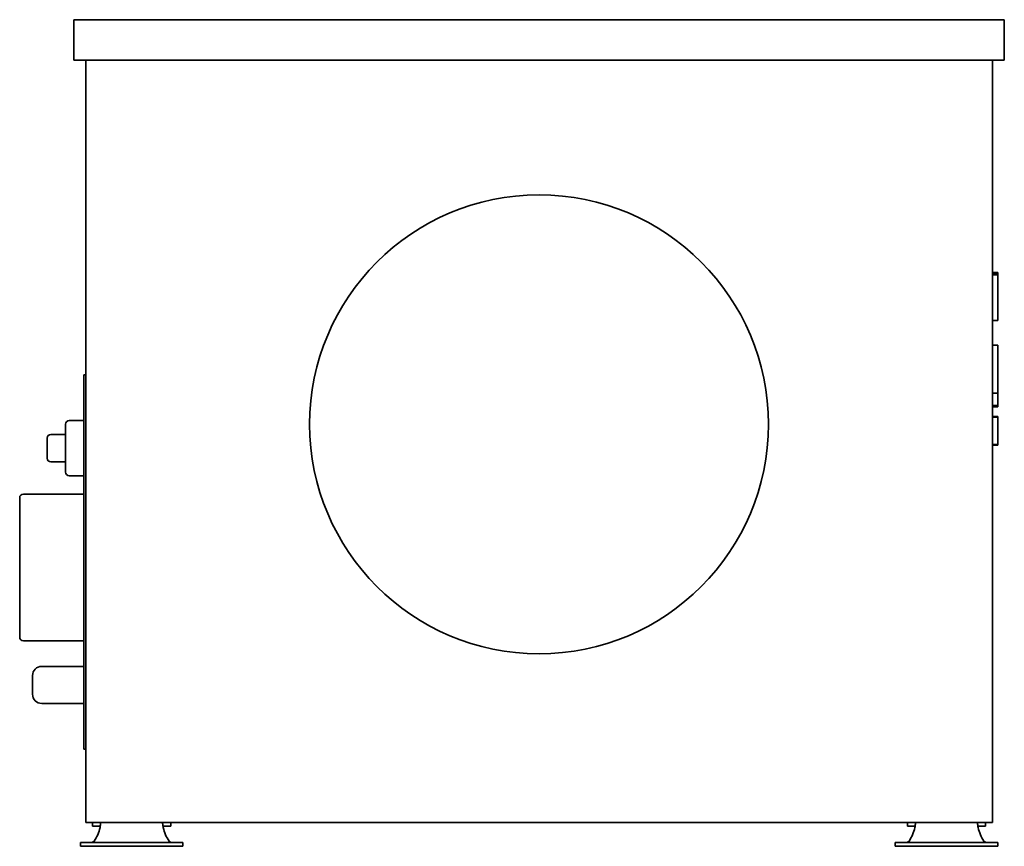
# Model space of a CAD drawing. Header units: millimetres. Extents: x 152 to 688, y 72 to 522.
import ezdxf

# ---------------------------------------------------------------- set-up
doc = ezdxf.new("R2010")
doc.units = ezdxf.units.MM
doc.header["$LTSCALE"] = 2
doc.layers.add('Krawędzie widoczne(ISO)', color=7, linetype='Continuous', lineweight=35, true_color=0x262659)

msp = doc.modelspace()

# ---------------------------------------------------------------- linework, layer by layer
at = {"layer": 'Krawędzie widoczne(ISO)'}
for p, q in [((181.25, 522.23), (688.25, 522.23)), ((181.25, 500.23), (181.25, 522.23)), ((688.25, 500.23), (688.25, 522.23)), ((688.25, 500.23), (181.25, 500.23)), ((187.75, 500.23), (187.75, 84.73)), ((681.75, 500.23), (681.75, 84.73)), ((684.75, 384.43), (681.75, 384.43)), ((684.75, 383.86), (681.75, 383.86)), ((684.75, 383.18), (681.75, 383.18)), ((684.75, 384.43), (684.75, 383.86)), ((684.75, 383.86), (684.75, 383.18)), ((684.75, 383.18), (684.75, 381.12)), ((684.75, 381.12), (684.75, 379.2)), ((684.75, 379.2), (684.75, 358.29)), ((684.75, 358.29), (681.75, 358.29)), ((684.75, 344.89), (681.75, 344.89)), ((684.75, 344.89), (684.75, 341.34)), ((684.75, 341.34), (684.75, 329.65)), ((186.75, 324.73), (186.75, 328.73)), ((187.75, 328.73), (186.75, 328.73)), ((684.75, 329.65), (684.75, 318.75)), ((186.75, 324.73), (186.75, 128.73)), ((684.75, 318.75), (681.75, 318.75)), ((684.75, 318.75), (684.75, 315.78)), ((684.75, 311.92), (681.75, 311.92)), ((684.75, 311.25), (681.75, 311.25)), ((684.75, 315.78), (684.75, 311.92)), ((684.75, 311.92), (684.75, 311.25)), ((684.75, 305.97), (681.75, 305.97)), ((684.75, 305.96), (681.75, 305.96)), ((684.75, 305.97), (684.75, 305.96)), ((684.75, 305.96), (684.75, 305.66)), ((176.75, 275.73), (176.75, 301.73)), ((186.75, 303.73), (178.75, 303.73)), ((684.75, 305.66), (681.75, 305.66)), ((684.75, 305.66), (684.75, 290.66)), ((176.75, 296.23), (168.75, 296.23)), ((166.75, 283.23), (166.75, 294.23)), ((684.75, 290.66), (681.75, 290.66)), ((684.75, 290.35), (681.75, 290.35)), ((684.75, 290.66), (684.75, 290.35)), ((176.75, 281.23), (168.75, 281.23)), ((186.75, 273.73), (178.75, 273.73)), ((186.75, 263.73), (153.75, 263.73)), ((151.75, 185.73), (151.75, 261.73)), ((186.75, 183.73), (153.75, 183.73)), ((186.75, 169.83), (163.75, 169.83)), ((158.75, 154.63), (158.75, 164.83)), ((186.75, 149.63), (163.75, 149.63)), ((186.75, 124.73), (186.75, 128.73)), ((186.75, 124.73), (187.75, 124.73)), ((681.75, 84.73), (187.75, 84.73)), ((191.46, 84.73), (191.46, 82.73)), ((192.43, 82.73), (191.46, 82.73)), ((192.43, 82.73), (195.65, 82.73)), ((229.85, 82.73), (233.07, 82.73)), ((234.04, 82.73), (233.07, 82.73)), ((234.04, 84.73), (234.04, 82.73)), ((635.46, 84.73), (635.46, 82.73)), ((636.43, 82.73), (635.46, 82.73)), ((636.43, 82.73), (639.65, 82.73)), ((673.85, 82.73), (677.07, 82.73)), ((678.04, 82.73), (677.07, 82.73)), ((678.04, 84.73), (678.04, 82.73)), ((184.83, 73.77), (186.59, 73.77)), ((184.83, 73.77), (184.83, 71.77)), ((186.59, 71.77), (184.83, 71.77)), ((208.51, 73.77), (186.59, 73.77)), ((186.59, 71.77), (208.51, 71.77)), ((208.51, 73.77), (216.99, 73.77)), ((216.99, 71.77), (208.51, 71.77)), ((216.99, 73.77), (238.91, 73.77)), ((216.99, 71.77), (238.91, 71.77)), ((238.91, 73.77), (240.67, 73.77)), ((240.67, 71.77), (238.91, 71.77)), ((240.67, 73.77), (240.67, 71.77)), ((628.83, 73.77), (630.59, 73.77)), ((628.83, 73.77), (628.83, 71.77)), ((630.59, 71.77), (628.83, 71.77)), ((652.51, 73.77), (630.59, 73.77)), ((630.59, 71.77), (652.51, 71.77)), ((652.51, 73.77), (660.99, 73.77)), ((660.99, 71.77), (652.51, 71.77)), ((660.99, 73.77), (682.91, 73.77)), ((660.99, 71.77), (682.91, 71.77)), ((682.91, 73.77), (684.67, 73.77)), ((684.67, 71.77), (682.91, 71.77)), ((684.67, 73.77), (684.67, 71.77))]:
    msp.add_line(p, q, dxfattribs=at)
msp.add_circle((434.75, 301.73), 125, dxfattribs=at)
for centre, radius, start, end in [((178.75, 301.73), 2, 90, 180), ((168.75, 294.23), 2, 90, 180), ((168.75, 283.23), 2, 180, 270), ((178.75, 275.73), 2, 180, 270), ((153.75, 261.73), 2, 90, 180), ((153.75, 185.73), 2, 180, 270), ((163.75, 164.83), 5, 90, 180), ((163.75, 154.63), 5, 180, 270), ((173.15, 87.19), 23, 326.7175, 346.7782), ((252.35, 87.19), 23, 193.2218, 213.2825), ((617.15, 87.19), 23, 326.7175, 346.7782), ((696.35, 87.19), 23, 193.2218, 213.2825)]:
    msp.add_arc(centre, radius, start, end, dxfattribs=at)
for points, knots in [([(196, 84.73), (195.98, 84.73), (195.95, 84.66), (195.88, 84.37), (195.85, 84.17), (195.77, 83.65), (195.73, 83.34), (195.64, 82.66), (195.59, 82.3), (195.54, 81.93)], [0, 0, 0, 0, 0.1113973, 0.1113973, 0.2218681, 0.2218681, 0.3323097, 0.3323097, 0.4436983, 0.4436983, 0.4436983, 0.4436983]), ([(229.96, 81.93), (229.91, 82.3), (229.86, 82.66), (229.77, 83.34), (229.73, 83.65), (229.65, 84.17), (229.62, 84.37), (229.55, 84.66), (229.52, 84.73), (229.5, 84.73)], [0, 0, 0, 0, 0.1114459, 0.1114459, 0.2219303, 0.2219303, 0.3324441, 0.3324441, 0.4438708, 0.4438708, 0.4438708, 0.4438708]), ([(640, 84.73), (639.98, 84.73), (639.95, 84.66), (639.88, 84.37), (639.85, 84.17), (639.77, 83.65), (639.73, 83.34), (639.64, 82.66), (639.59, 82.3), (639.54, 81.93)], [0, 0, 0, 0, 0.1113973, 0.1113973, 0.2218681, 0.2218681, 0.3323097, 0.3323097, 0.4436983, 0.4436983, 0.4436983, 0.4436983]), ([(673.96, 81.93), (673.91, 82.3), (673.86, 82.66), (673.77, 83.34), (673.73, 83.65), (673.65, 84.17), (673.62, 84.37), (673.55, 84.66), (673.52, 84.73), (673.5, 84.73)], [0, 0, 0, 0, 0.1114459, 0.1114459, 0.2219303, 0.2219303, 0.3324441, 0.3324441, 0.4438708, 0.4438708, 0.4438708, 0.4438708]), ([(192.38, 74.57), (192.36, 74.55), (192.34, 74.54), (192.32, 74.52), (192.3, 74.51), (192.27, 74.49), (192.25, 74.48), (192.23, 74.46), (192.21, 74.45), (192.19, 74.43), (192.17, 74.42), (192.15, 74.4), (192.12, 74.39), (192.1, 74.38), (192.08, 74.36), (192.06, 74.35), (192.04, 74.33), (192.02, 74.32), (192.01, 74.31), (192, 74.31), (192, 74.31), (191.99, 74.3), (191.97, 74.29), (191.95, 74.28), (191.93, 74.26), (191.91, 74.25), (191.88, 74.23), (191.86, 74.22), (191.84, 74.21), (191.82, 74.19), (191.79, 74.18), (191.77, 74.17), (191.75, 74.16), (191.73, 74.14), (191.7, 74.13), (191.68, 74.12), (191.66, 74.11), (191.64, 74.1), (191.61, 74.08), (191.59, 74.07), (191.57, 74.06), (191.54, 74.05), (191.52, 74.04), (191.5, 74.03), (191.48, 74.02), (191.45, 74.01), (191.43, 74), (191.41, 73.99), (191.38, 73.98), (191.36, 73.97), (191.34, 73.96), (191.31, 73.95), (191.29, 73.94), (191.27, 73.93), (191.24, 73.92), (191.24, 73.92), (191.23, 73.92), (191.23, 73.92), (191.21, 73.91), (191.19, 73.9), (191.17, 73.9), (191.15, 73.89), (191.12, 73.88), (191.1, 73.88), (191.08, 73.87), (191.05, 73.86), (191.03, 73.86), (191, 73.85), (190.98, 73.84), (190.95, 73.84), (190.93, 73.83), (190.91, 73.83), (190.88, 73.82), (190.86, 73.82), (190.83, 73.81), (190.8, 73.81), (190.78, 73.8), (190.76, 73.8), (190.74, 73.8), (190.71, 73.79), (190.69, 73.79), (190.66, 73.79), (190.64, 73.78), (190.61, 73.78), (190.59, 73.78), (190.56, 73.78), (190.54, 73.78), (190.51, 73.77), (190.49, 73.77), (190.46, 73.77), (190.44, 73.77), (190.41, 73.77), (190.39, 73.77), (190.36, 73.77)], [0, 0, 0, 0, 0.0078163, 0.0078163, 0.0078163, 0.0156656, 0.0156656, 0.0156656, 0.0235447, 0.0235447, 0.0235447, 0.0314507, 0.0314507, 0.0314507, 0.0393801, 0.0393801, 0.0393801, 0.0456978, 0.0456978, 0.0456978, 0.0473294, 0.0473294, 0.0473294, 0.0552907, 0.0552907, 0.0552907, 0.0632562, 0.0632562, 0.0632562, 0.0712194, 0.0712194, 0.0712194, 0.0791739, 0.0791739, 0.0791739, 0.0871132, 0.0871132, 0.0871132, 0.0950308, 0.0950308, 0.0950308, 0.1029204, 0.1029204, 0.1029204, 0.1107759, 0.1107759, 0.1107759, 0.1185913, 0.1185913, 0.1185913, 0.1263609, 0.1263609, 0.1263609, 0.1340793, 0.1340793, 0.1340793, 0.1356977, 0.1356977, 0.1356977, 0.1417721, 0.1417721, 0.1417721, 0.1495008, 0.1495008, 0.1495008, 0.1572621, 0.1572621, 0.1572621, 0.1650505, 0.1650505, 0.1650505, 0.1728601, 0.1728601, 0.1728601, 0.1811091, 0.1811091, 0.1811091, 0.1885372, 0.1885372, 0.1885372, 0.1964318, 0.1964318, 0.1964318, 0.2043573, 0.2043573, 0.2043573, 0.2123021, 0.2123021, 0.2123021, 0.2202542, 0.2202542, 0.2202542, 0.2282011, 0.2282011, 0.2282011, 0.2282011]), ([(235.14, 73.77), (234.96, 73.77), (234.78, 73.79), (234.44, 73.86), (234.27, 73.91), (233.93, 74.06), (233.76, 74.14), (233.43, 74.35), (233.28, 74.46), (233.12, 74.57)], [-0.238205, -0.238205, -0.238205, -0.238205, -0.1772118, -0.1772118, -0.118791, -0.118791, -0.0580717, -0.0580717, 0, 0, 0, 0]), ([(636.38, 74.57), (636.36, 74.55), (636.34, 74.54), (636.32, 74.52), (636.3, 74.51), (636.27, 74.49), (636.25, 74.48), (636.23, 74.46), (636.21, 74.45), (636.19, 74.43), (636.17, 74.42), (636.15, 74.4), (636.12, 74.39), (636.1, 74.38), (636.08, 74.36), (636.06, 74.35), (636.04, 74.33), (636.02, 74.32), (636.01, 74.31), (636, 74.31), (636, 74.31), (635.99, 74.3), (635.97, 74.29), (635.95, 74.28), (635.93, 74.26), (635.91, 74.25), (635.88, 74.23), (635.86, 74.22), (635.84, 74.21), (635.82, 74.19), (635.79, 74.18), (635.77, 74.17), (635.75, 74.16), (635.73, 74.14), (635.7, 74.13), (635.68, 74.12), (635.66, 74.11), (635.64, 74.1), (635.61, 74.08), (635.59, 74.07), (635.57, 74.06), (635.54, 74.05), (635.52, 74.04), (635.5, 74.03), (635.48, 74.02), (635.45, 74.01), (635.43, 74), (635.41, 73.99), (635.38, 73.98), (635.36, 73.97), (635.34, 73.96), (635.31, 73.95), (635.29, 73.94), (635.27, 73.93), (635.24, 73.92), (635.24, 73.92), (635.23, 73.92), (635.23, 73.92), (635.21, 73.91), (635.19, 73.9), (635.17, 73.9), (635.15, 73.89), (635.12, 73.88), (635.1, 73.88), (635.08, 73.87), (635.05, 73.86), (635.03, 73.86), (635, 73.85), (634.98, 73.84), (634.95, 73.84), (634.93, 73.83), (634.91, 73.83), (634.88, 73.82), (634.86, 73.82), (634.83, 73.81), (634.8, 73.81), (634.78, 73.8), (634.76, 73.8), (634.74, 73.8), (634.71, 73.79), (634.69, 73.79), (634.66, 73.79), (634.64, 73.78), (634.61, 73.78), (634.59, 73.78), (634.56, 73.78), (634.54, 73.78), (634.51, 73.77), (634.49, 73.77), (634.46, 73.77), (634.44, 73.77), (634.41, 73.77), (634.39, 73.77), (634.36, 73.77)], [0, 0, 0, 0, 0.0078163, 0.0078163, 0.0078163, 0.0156656, 0.0156656, 0.0156656, 0.0235447, 0.0235447, 0.0235447, 0.0314507, 0.0314507, 0.0314507, 0.0393801, 0.0393801, 0.0393801, 0.0456978, 0.0456978, 0.0456978, 0.0473294, 0.0473294, 0.0473294, 0.0552907, 0.0552907, 0.0552907, 0.0632562, 0.0632562, 0.0632562, 0.0712194, 0.0712194, 0.0712194, 0.0791739, 0.0791739, 0.0791739, 0.0871132, 0.0871132, 0.0871132, 0.0950308, 0.0950308, 0.0950308, 0.1029204, 0.1029204, 0.1029204, 0.1107759, 0.1107759, 0.1107759, 0.1185913, 0.1185913, 0.1185913, 0.1263609, 0.1263609, 0.1263609, 0.1340793, 0.1340793, 0.1340793, 0.1356977, 0.1356977, 0.1356977, 0.1417721, 0.1417721, 0.1417721, 0.1495008, 0.1495008, 0.1495008, 0.1572621, 0.1572621, 0.1572621, 0.1650505, 0.1650505, 0.1650505, 0.1728601, 0.1728601, 0.1728601, 0.1811091, 0.1811091, 0.1811091, 0.1885372, 0.1885372, 0.1885372, 0.1964318, 0.1964318, 0.1964318, 0.2043573, 0.2043573, 0.2043573, 0.2123021, 0.2123021, 0.2123021, 0.2202542, 0.2202542, 0.2202542, 0.2282011, 0.2282011, 0.2282011, 0.2282011]), ([(679.14, 73.77), (678.96, 73.77), (678.78, 73.79), (678.44, 73.86), (678.27, 73.91), (677.93, 74.06), (677.76, 74.14), (677.43, 74.35), (677.28, 74.46), (677.12, 74.57)], [-0.238205, -0.238205, -0.238205, -0.238205, -0.1772118, -0.1772118, -0.118791, -0.118791, -0.0580717, -0.0580717, 0, 0, 0, 0])]:
    msp.add_open_spline(points, degree=3, knots=knots, dxfattribs=at)

doc.saveas('drawing.dxf')
